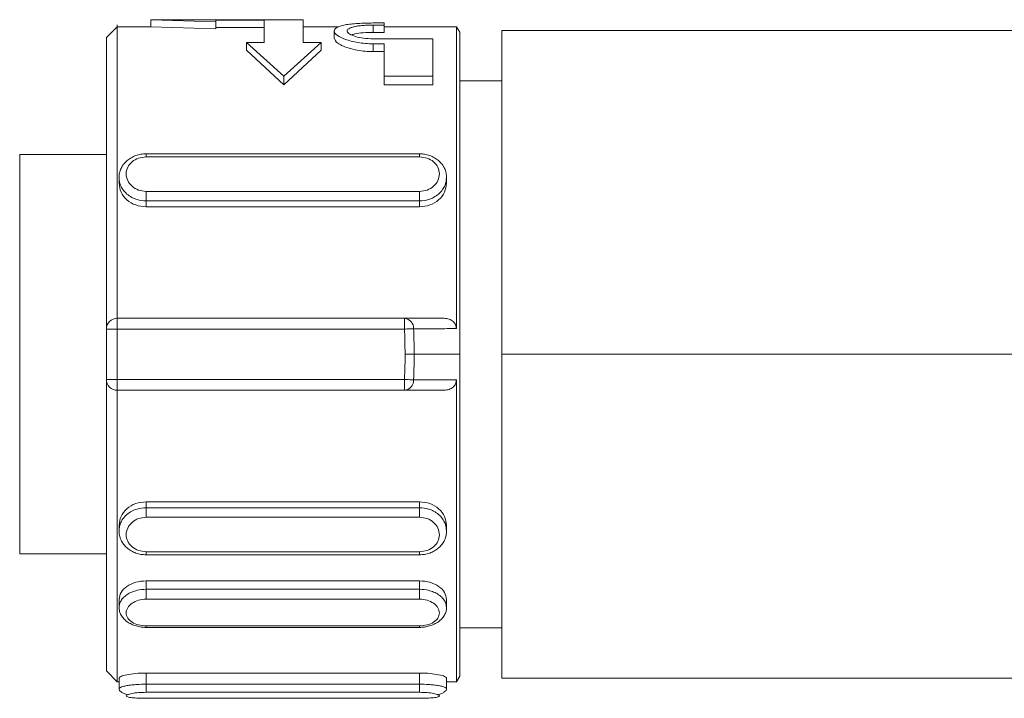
# Model space of a CAD drawing. Header units: millimetres. Extents: x -450 to 1926, y -64 to 425.
# Tile 6 of 41: x -241 to -213, y 155 to 174. Entities that reach past the tile are written whole.
import ezdxf

# ---------------------------------------------------------------- set-up
doc = ezdxf.new("R2010")
doc.units = ezdxf.units.MM
doc.linetypes.add('SLD-Solid', pattern=[0])

msp = doc.modelspace()

# ---------------------------------------------------------------- linework, layer by layer
at = {"color": 7, "linetype": 'SLD-Solid', "lineweight": 18}
for p, q in [((-232.719, 173.885), (-236.951, 173.885)), ((-236.949, 173.885), (-235.149, 173.827)), ((-236.949, 173.685), (-236.949, 173.885)), ((-235.149, 173.869), (-233.799, 173.869)), ((-235.149, 173.869), (-235.149, 173.827)), ((-235.149, 173.626), (-235.149, 173.827)), ((-233.799, 173.869), (-233.799, 173.251)), ((-232.719, 173.885), (-232.719, 173.251)), ((-230.775, 173.793), (-230.469, 173.793)), ((-230.775, 173.735), (-230.469, 173.735)), ((-230.775, 173.531), (-230.775, 173.735)), ((-230.469, 173.793), (-230.469, 173.735)), ((-230.469, 173.531), (-230.469, 173.735)), ((-237.886, 173.685), (-238.186, 173.385)), ((-236.948, 173.685), (-237.886, 173.685)), ((-236.949, 173.685), (-235.149, 173.626)), ((-235.149, 173.669), (-233.799, 173.669)), ((-231.742, 173.685), (-232.719, 173.685)), ((-231.855, 173.573), (-231.855, 173.366)), ((-230.775, 173.531), (-230.469, 173.531)), ((-228.463, 173.685), (-230.469, 173.685)), ((-228.366, 173.535), (-228.463, 173.685)), ((-228.463, 173.685), (-228.463, 165.298)), ((-228.366, 164.585), (-228.366, 173.535)), ((-212.595, 173.585), (-227.196, 173.585)), ((-227.196, 173.585), (-227.196, 164.585)), ((-238.186, 165.285), (-238.186, 173.385)), ((-234.294, 173.036), (-234.294, 173.251)), ((-234.294, 173.251), (-233.259, 172.312)), ((-234.294, 173.251), (-233.799, 173.251)), ((-232.224, 173.251), (-233.259, 172.312)), ((-232.719, 173.251), (-232.224, 173.251)), ((-232.224, 173.036), (-232.224, 173.251)), ((-230.775, 173.351), (-229.119, 173.351)), ((-230.775, 173.215), (-230.469, 173.215)), ((-230.775, 172.999), (-230.775, 173.215)), ((-230.469, 173.215), (-230.469, 172.312)), ((-229.119, 173.351), (-229.119, 172.312)), ((-234.294, 173.036), (-233.259, 172.07)), ((-232.224, 173.036), (-233.259, 172.07)), ((-230.775, 172.999), (-230.469, 172.999)), ((-233.259, 172.07), (-233.259, 172.312)), ((-230.469, 172.07), (-230.469, 172.312)), ((-230.469, 172.312), (-229.119, 172.312)), ((-230.469, 172.07), (-229.119, 172.07)), ((-229.119, 172.07), (-229.119, 172.312)), ((-227.196, 172.185), (-228.366, 172.185)), ((-229.486, 170.157), (-237.086, 170.157)), ((-238.186, 170.135), (-240.596, 170.135)), ((-240.596, 159.035), (-240.596, 170.135)), ((-237.086, 170.153), (-237.086, 170.153)), ((-229.486, 170.071), (-237.086, 170.071)), ((-229.486, 170.153), (-229.486, 170.153)), ((-237.836, 169.496), (-237.836, 169.34)), ((-228.736, 169.34), (-228.736, 169.496)), ((-237.086, 169.113), (-229.486, 169.113)), ((-237.086, 168.848), (-229.486, 168.848)), ((-237.086, 168.684), (-237.086, 168.848)), ((-229.486, 168.684), (-229.486, 168.848)), ((-237.086, 168.684), (-229.486, 168.684)), ((-237.886, 165.285), (-237.886, 165.585)), ((-237.886, 165.585), (-229.904, 165.585)), ((-229.904, 165.285), (-229.904, 165.585)), ((-238.186, 165.285), (-237.886, 165.285)), ((-238.186, 163.885), (-238.186, 165.285)), ((-237.886, 163.885), (-237.886, 165.285)), ((-237.886, 165.285), (-229.904, 165.285)), ((-229.889, 164.585), (-229.637, 164.585)), ((-228.366, 164.585), (-229.637, 164.585)), ((-228.366, 155.635), (-228.366, 164.585)), ((-227.196, 164.585), (-211.822, 164.585)), ((-227.196, 164.585), (-227.196, 155.585)), ((-237.886, 163.885), (-238.186, 163.885)), ((-238.186, 155.785), (-238.186, 163.885)), ((-237.886, 163.885), (-229.904, 163.885)), ((-237.886, 163.585), (-237.886, 163.885)), ((-229.904, 163.585), (-229.904, 163.885)), ((-228.463, 163.872), (-228.463, 155.485)), ((-237.886, 163.585), (-229.904, 163.585)), ((-237.886, 163.585), (-237.886, 155.485)), ((-237.086, 160.486), (-229.486, 160.486)), ((-237.086, 160.321), (-237.086, 160.486)), ((-229.486, 160.321), (-237.086, 160.321)), ((-229.486, 160.321), (-229.486, 160.486)), ((-229.486, 160.056), (-237.086, 160.056)), ((-237.836, 159.83), (-237.836, 159.673)), ((-228.736, 159.673), (-228.736, 159.83)), ((-240.596, 159.035), (-238.186, 159.035)), ((-237.086, 159.098), (-229.486, 159.098)), ((-237.086, 159.017), (-237.086, 159.016)), ((-237.086, 159.013), (-229.486, 159.013)), ((-229.486, 159.017), (-229.486, 159.016)), ((-237.086, 158.289), (-229.486, 158.289)), ((-237.086, 158.054), (-237.086, 158.289)), ((-229.486, 158.054), (-229.486, 158.289)), ((-229.486, 158.054), (-237.086, 158.054)), ((-237.836, 157.769), (-237.836, 157.545)), ((-229.486, 157.779), (-237.086, 157.779)), ((-228.736, 157.545), (-228.736, 157.769)), ((-237.086, 157.035), (-229.486, 157.035)), ((-237.086, 156.995), (-237.086, 156.994)), ((-237.086, 156.992), (-229.486, 156.992)), ((-228.366, 156.985), (-227.196, 156.985)), ((-238.186, 155.785), (-237.886, 155.485)), ((-237.086, 155.726), (-229.486, 155.726)), ((-237.086, 155.415), (-237.086, 155.726)), ((-229.486, 155.415), (-229.486, 155.726)), ((-237.886, 155.485), (-237.836, 155.485)), ((-237.836, 155.585), (-237.836, 155.288)), ((-229.486, 155.415), (-237.086, 155.415)), ((-228.736, 155.288), (-228.736, 155.585)), ((-228.736, 155.485), (-228.463, 155.485)), ((-228.463, 155.485), (-228.366, 155.635)), ((-227.196, 155.585), (-212.595, 155.585)), ((-229.486, 155.19), (-237.086, 155.19)), ((-237.086, 155.023), (-237.086, 155.025)), ((-237.086, 155.023), (-229.486, 155.023)), ((-237.086, 155.023), (-229.486, 155.023)), ((-229.486, 155.023), (-229.486, 155.025))]:
    msp.add_line(p, q, dxfattribs=at)
at = {"color": 7, "linetype": 'SLD-Solid', "lineweight": 18, "flags": 128}
for points in [[(-229.904, 165.285), (-229.866, 165.286), (-229.83, 165.288), (-229.794, 165.289), (-229.76, 165.291), (-229.729, 165.292), (-229.7, 165.293), (-229.674, 165.294), (-229.652, 165.295)], [(-229.904, 163.885), (-229.866, 163.883), (-229.83, 163.882), (-229.794, 163.88), (-229.76, 163.879), (-229.729, 163.877), (-229.7, 163.876), (-229.674, 163.875), (-229.652, 163.874)]]:
    msp.add_lwpolyline(points, dxfattribs=at)
at = {"color": 7, "linetype": 'SLD-Solid', "lineweight": 18}
for centre, radius, start, end in [((-237.886, 165.285), 0.3, 90, 180), ((-229.929, 165.309), 0.277, 357.2241, 84.7868), ((-237.886, 163.885), 0.3, 180, 270), ((-229.929, 163.861), 0.277, 275.2132, 2.7759)]:
    msp.add_arc(centre, radius, start, end, dxfattribs=at)
for points, knots in [([(-237.886, 173.685), (-237.886, 173.685), (-237.886, 173.885), (-237.886, 173.183), (-237.886, 171.539), (-237.886, 168.842), (-237.886, 166.671), (-237.886, 165.585)], [0, 0, 0, 0, 0.000001, 0.250001, 0.500001, 0.75, 1, 1, 1, 1]), ([(-230.775, 173.793), (-230.848, 173.792), (-230.993, 173.791), (-231.202, 173.781), (-231.395, 173.765), (-231.561, 173.741), (-231.696, 173.708), (-231.825, 173.654), (-231.882, 173.567), (-231.787, 173.448), (-231.558, 173.331), (-231.268, 173.256), (-230.994, 173.22), (-230.848, 173.217), (-230.775, 173.215)], [0, 0, 0, 0, 0.0633012, 0.126596, 0.1899737, 0.253483, 0.3175476, 0.3817535, 0.5101148, 0.6321715, 0.7495941, 0.8730421, 0.9368131, 1, 1, 1, 1]), ([(-230.775, 173.351), (-230.866, 173.355), (-231.048, 173.362), (-231.279, 173.415), (-231.44, 173.485), (-231.499, 173.549), (-231.494, 173.599), (-231.459, 173.635), (-231.395, 173.666), (-231.304, 173.691), (-231.191, 173.711), (-231.062, 173.724), (-230.922, 173.733), (-230.824, 173.734), (-230.775, 173.735)], [0, 0, 0, 0, 0.117956, 0.237518, 0.355416, 0.477991, 0.544342, 0.610619, 0.677204, 0.743751, 0.808134, 0.872387, 0.936249, 1, 1, 1, 1]), ([(-231.369, 173.461), (-231.342, 173.471), (-231.268, 173.499), (-231.055, 173.525), (-230.868, 173.529), (-230.775, 173.531)], [0, 0, 0, 0, 0.217275, 0.60808, 1, 1, 1, 1]), ([(-231.845, 173.366), (-231.839, 173.335), (-231.83, 173.279), (-231.719, 173.204), (-231.587, 173.138), (-231.431, 173.084), (-231.223, 173.036), (-231.004, 173.005), (-230.85, 173.001), (-230.775, 172.999)], [0, 0, 0, 0, 0.195304, 0.356358, 0.449107, 0.602466, 0.734571, 0.870465, 1, 1, 1, 1]), ([(-237.086, 170.156), (-237.133, 170.154), (-237.228, 170.15), (-237.369, 170.113), (-237.5, 170.053), (-237.617, 169.97), (-237.713, 169.867), (-237.784, 169.75), (-237.829, 169.621), (-237.833, 169.531), (-237.835, 169.486)], [0, 0, 0, 0, 0.121255, 0.244092, 0.368308, 0.493619, 0.619716, 0.746317, 0.873154, 1, 1, 1, 1]), ([(-228.736, 169.486), (-228.738, 169.531), (-228.742, 169.621), (-228.787, 169.75), (-228.858, 169.867), (-228.954, 169.97), (-229.071, 170.053), (-229.202, 170.113), (-229.343, 170.15), (-229.438, 170.154), (-229.486, 170.156)], [0, 0, 0, 0, 0.126846, 0.253683, 0.380284, 0.506381, 0.631692, 0.755908, 0.878745, 1, 1, 1, 1]), ([(-237.086, 170.071), (-237.157, 170.064), (-237.302, 170.05), (-237.485, 169.943), (-237.607, 169.788), (-237.65, 169.601), (-237.607, 169.412), (-237.485, 169.25), (-237.302, 169.136), (-237.157, 169.121), (-237.086, 169.113)], [0, 0, 0, 0, 0.123327, 0.248039, 0.373729, 0.500052, 0.626334, 0.751958, 0.876621, 1, 1, 1, 1]), ([(-237.086, 170.071), (-237.086, 170.09), (-237.086, 170.127), (-237.086, 170.154), (-237.086, 170.153), (-237.086, 170.153)], [0, 0, 0, 0, 0.425645, 0.851289, 1, 1, 1, 1]), ([(-229.486, 170.071), (-229.486, 170.09), (-229.486, 170.127), (-229.486, 170.154), (-229.486, 170.153), (-229.486, 170.153)], [0, 0, 0, 0, 0.42565, 0.8513, 1, 1, 1, 1]), ([(-229.486, 169.113), (-229.414, 169.121), (-229.269, 169.136), (-229.086, 169.25), (-228.964, 169.412), (-228.921, 169.601), (-228.964, 169.788), (-229.086, 169.943), (-229.269, 170.05), (-229.414, 170.064), (-229.486, 170.071)], [0, 0, 0, 0, 0.123379, 0.248042, 0.373666, 0.499948, 0.626271, 0.751961, 0.876673, 1, 1, 1, 1]), ([(-237.836, 169.34), (-237.824, 169.255), (-237.802, 169.087), (-237.628, 168.869), (-237.38, 168.714), (-237.184, 168.694), (-237.086, 168.684)], [0, 0, 0, 0, 0.249686, 0.5, 0.750456, 1, 1, 1, 1]), ([(-237.835, 169.494), (-237.827, 169.422), (-237.814, 169.305), (-237.727, 169.153), (-237.621, 169.035), (-237.486, 168.944), (-237.308, 168.867), (-237.17, 168.856), (-237.086, 168.848)], [0, 0, 0, 0, 0.213659, 0.347689, 0.498768, 0.649987, 0.784074, 1, 1, 1, 1]), ([(-229.486, 168.848), (-229.401, 168.856), (-229.263, 168.867), (-229.085, 168.944), (-228.95, 169.035), (-228.844, 169.153), (-228.757, 169.305), (-228.744, 169.422), (-228.736, 169.494)], [0, 0, 0, 0, 0.215926, 0.350013, 0.501231, 0.652319, 0.786352, 1, 1, 1, 1]), ([(-229.486, 168.684), (-229.387, 168.694), (-229.191, 168.714), (-228.943, 168.869), (-228.769, 169.087), (-228.747, 169.255), (-228.736, 169.34)], [0, 0, 0, 0, 0.249544, 0.499999, 0.750313, 1, 1, 1, 1]), ([(-229.904, 165.585), (-229.693, 165.585), (-229.326, 165.585), (-228.959, 165.585), (-228.802, 165.585)], [0, 0, 0, 0, 0.573206, 1, 1, 1, 1]), ([(-228.802, 165.585), (-228.755, 165.58), (-228.666, 165.572), (-228.569, 165.515), (-228.514, 165.455), (-228.485, 165.405), (-228.466, 165.352), (-228.464, 165.316), (-228.463, 165.298)], [0, 0, 0, 0, 0.284304, 0.540981, 0.660138, 0.778134, 0.889103, 1, 1, 1, 1]), ([(-229.889, 164.585), (-229.89, 164.715), (-229.891, 164.949), (-229.9, 165.182), (-229.904, 165.285)], [0, 0, 0, 0, 0.55979, 1, 1, 1, 1]), ([(-229.652, 165.295), (-229.424, 165.296), (-229.028, 165.296), (-228.632, 165.297), (-228.463, 165.298)], [0, 0, 0, 0, 0.574701, 1, 1, 1, 1]), ([(-229.637, 164.585), (-229.638, 164.717), (-229.639, 164.954), (-229.648, 165.191), (-229.652, 165.295)], [0, 0, 0, 0, 0.559812, 1, 1, 1, 1]), ([(-229.904, 163.885), (-229.899, 164.015), (-229.89, 164.248), (-229.889, 164.482), (-229.889, 164.585)], [0, 0, 0, 0, 0.5591326, 1, 1, 1, 1]), ([(-229.652, 163.874), (-229.647, 164.007), (-229.639, 164.243), (-229.638, 164.48), (-229.637, 164.585)], [0, 0, 0, 0, 0.559126, 1, 1, 1, 1]), ([(-228.463, 163.872), (-228.676, 163.872), (-229.072, 163.873), (-229.468, 163.874), (-229.652, 163.874)], [0, 0, 0, 0, 0.536896, 1, 1, 1, 1]), ([(-228.463, 163.872), (-228.464, 163.854), (-228.466, 163.817), (-228.485, 163.764), (-228.514, 163.715), (-228.569, 163.655), (-228.666, 163.598), (-228.755, 163.589), (-228.802, 163.585)], [0, 0, 0, 0, 0.110875, 0.221865, 0.339814, 0.459018, 0.715696, 1, 1, 1, 1]), ([(-228.802, 163.585), (-229, 163.585), (-229.367, 163.585), (-229.734, 163.585), (-229.904, 163.585)], [0, 0, 0, 0, 0.537091, 1, 1, 1, 1]), ([(-237.086, 160.486), (-237.184, 160.476), (-237.38, 160.455), (-237.628, 160.301), (-237.802, 160.083), (-237.824, 159.914), (-237.836, 159.83)], [0, 0, 0, 0, 0.249544, 0.5, 0.750314, 1, 1, 1, 1]), ([(-237.086, 160.321), (-237.17, 160.314), (-237.308, 160.302), (-237.486, 160.226), (-237.621, 160.134), (-237.727, 160.017), (-237.814, 159.864), (-237.827, 159.747), (-237.835, 159.676)], [0, 0, 0, 0, 0.216065, 0.350124, 0.501248, 0.652323, 0.786354, 1, 1, 1, 1]), ([(-228.736, 159.83), (-228.747, 159.914), (-228.769, 160.083), (-228.943, 160.301), (-229.191, 160.455), (-229.387, 160.476), (-229.486, 160.486)], [0, 0, 0, 0, 0.249687, 0.500001, 0.750456, 1, 1, 1, 1]), ([(-228.736, 159.676), (-228.744, 159.747), (-228.757, 159.864), (-228.844, 160.017), (-228.95, 160.134), (-229.085, 160.226), (-229.263, 160.302), (-229.401, 160.314), (-229.486, 160.321)], [0, 0, 0, 0, 0.213656, 0.347684, 0.49875, 0.649875, 0.783934, 1, 1, 1, 1]), ([(-237.086, 160.056), (-237.157, 160.049), (-237.302, 160.034), (-237.485, 159.919), (-237.607, 159.758), (-237.65, 159.568), (-237.607, 159.382), (-237.485, 159.227), (-237.302, 159.119), (-237.157, 159.105), (-237.086, 159.098)], [0, 0, 0, 0, 0.123327, 0.248039, 0.373729, 0.500052, 0.626334, 0.751958, 0.876621, 1, 1, 1, 1]), ([(-229.486, 159.098), (-229.414, 159.105), (-229.269, 159.119), (-229.086, 159.227), (-228.964, 159.382), (-228.921, 159.568), (-228.964, 159.758), (-229.086, 159.919), (-229.269, 160.034), (-229.414, 160.049), (-229.486, 160.056)], [0, 0, 0, 0, 0.123379, 0.248042, 0.373666, 0.499948, 0.626271, 0.751961, 0.876673, 1, 1, 1, 1]), ([(-237.835, 159.683), (-237.833, 159.638), (-237.829, 159.549), (-237.784, 159.42), (-237.713, 159.302), (-237.617, 159.2), (-237.5, 159.117), (-237.369, 159.057), (-237.228, 159.019), (-237.133, 159.015), (-237.086, 159.013)], [0, 0, 0, 0, 0.126847, 0.253686, 0.380287, 0.506384, 0.631694, 0.755917, 0.878746, 1, 1, 1, 1]), ([(-229.486, 159.013), (-229.438, 159.015), (-229.343, 159.019), (-229.202, 159.057), (-229.071, 159.117), (-228.954, 159.2), (-228.858, 159.302), (-228.787, 159.42), (-228.742, 159.549), (-228.738, 159.638), (-228.736, 159.683)], [0, 0, 0, 0, 0.121253, 0.244083, 0.368306, 0.493616, 0.619713, 0.746314, 0.873152, 1, 1, 1, 1]), ([(-237.086, 159.098), (-237.086, 159.08), (-237.086, 159.042), (-237.086, 159.016), (-237.086, 159.016), (-237.086, 159.017)], [0, 0, 0, 0, 0.425649, 0.851299, 1, 1, 1, 1]), ([(-229.486, 159.098), (-229.486, 159.08), (-229.486, 159.042), (-229.486, 159.016), (-229.486, 159.016), (-229.486, 159.017)], [0, 0, 0, 0, 0.425655, 0.85131, 1, 1, 1, 1]), ([(-237.086, 158.289), (-237.184, 158.281), (-237.38, 158.265), (-237.628, 158.141), (-237.802, 157.967), (-237.824, 157.835), (-237.836, 157.769)], [0, 0, 0, 0, 0.249544, 0.5, 0.750314, 1, 1, 1, 1]), ([(-228.736, 157.769), (-228.747, 157.835), (-228.769, 157.967), (-228.943, 158.141), (-229.191, 158.265), (-229.387, 158.281), (-229.486, 158.289)], [0, 0, 0, 0, 0.249687, 0.500001, 0.750456, 1, 1, 1, 1]), ([(-237.086, 158.054), (-237.17, 158.048), (-237.308, 158.039), (-237.486, 157.978), (-237.621, 157.905), (-237.727, 157.813), (-237.814, 157.693), (-237.827, 157.601), (-237.835, 157.545)], [0, 0, 0, 0, 0.215508, 0.349336, 0.500262, 0.651051, 0.784824, 1, 1, 1, 1]), ([(-228.736, 157.545), (-228.744, 157.601), (-228.757, 157.693), (-228.844, 157.813), (-228.95, 157.905), (-229.085, 157.978), (-229.263, 158.039), (-229.401, 158.048), (-229.486, 158.054)], [0, 0, 0, 0, 0.215171, 0.348941, 0.499716, 0.65055, 0.784351, 1, 1, 1, 1]), ([(-237.086, 157.779), (-237.157, 157.773), (-237.302, 157.761), (-237.485, 157.67), (-237.607, 157.542), (-237.65, 157.394), (-237.607, 157.25), (-237.485, 157.132), (-237.302, 157.051), (-237.157, 157.04), (-237.086, 157.035)], [0, 0, 0, 0, 0.123378, 0.248041, 0.373662, 0.49995, 0.626272, 0.751963, 0.876674, 1, 1, 1, 1]), ([(-229.486, 157.035), (-229.414, 157.04), (-229.269, 157.051), (-229.086, 157.132), (-228.964, 157.25), (-228.921, 157.394), (-228.964, 157.542), (-229.086, 157.67), (-229.269, 157.761), (-229.414, 157.773), (-229.486, 157.779)], [0, 0, 0, 0, 0.1233788, 0.2480421, 0.3736661, 0.4999483, 0.6262715, 0.7519612, 0.8766734, 1, 1, 1, 1]), ([(-237.836, 157.55), (-237.833, 157.512), (-237.828, 157.438), (-237.781, 157.331), (-237.709, 157.233), (-237.611, 157.149), (-237.494, 157.081), (-237.362, 157.031), (-237.224, 156.999), (-237.131, 156.995), (-237.086, 156.992)], [0, 0, 0, 0, 0.128075, 0.256093, 0.38368, 0.51041, 0.635837, 0.759499, 0.880986, 1, 1, 1, 1]), ([(-229.486, 156.992), (-229.44, 156.995), (-229.347, 156.999), (-229.209, 157.031), (-229.078, 157.081), (-228.96, 157.149), (-228.862, 157.233), (-228.79, 157.331), (-228.743, 157.438), (-228.738, 157.512), (-228.736, 157.55)], [0, 0, 0, 0, 0.119013, 0.240492, 0.364161, 0.489588, 0.616317, 0.743904, 0.871923, 1, 1, 1, 1]), ([(-237.086, 157.035), (-237.086, 157.021), (-237.086, 156.996), (-237.086, 156.995), (-237.086, 156.995)], [0, 0, 0, 0, 0.567495, 1, 1, 1, 1]), ([(-229.486, 157.035), (-229.486, 157.021), (-229.486, 156.995), (-229.486, 156.994), (-229.486, 156.994)], [0, 0, 0, 0, 0.528374, 1, 1, 1, 1]), ([(-237.086, 155.726), (-237.184, 155.724), (-237.38, 155.718), (-237.628, 155.68), (-237.802, 155.631), (-237.824, 155.6), (-237.836, 155.585)], [0, 0, 0, 0, 0.249544, 0.5, 0.750314, 1, 1, 1, 1]), ([(-228.736, 155.585), (-228.747, 155.6), (-228.769, 155.631), (-228.943, 155.68), (-229.191, 155.718), (-229.387, 155.724), (-229.486, 155.726)], [0, 0, 0, 0, 0.249687, 0.500001, 0.750456, 1, 1, 1, 1]), ([(-237.086, 155.415), (-237.17, 155.413), (-237.308, 155.41), (-237.486, 155.394), (-237.621, 155.375), (-237.727, 155.352), (-237.814, 155.322), (-237.827, 155.301), (-237.835, 155.288)], [0, 0, 0, 0, 0.215635, 0.349427, 0.500251, 0.651026, 0.784791, 1, 1, 1, 1]), ([(-228.736, 155.288), (-228.744, 155.301), (-228.757, 155.322), (-228.844, 155.352), (-228.95, 155.375), (-229.085, 155.394), (-229.263, 155.41), (-229.401, 155.413), (-229.486, 155.415)], [0, 0, 0, 0, 0.21522, 0.348981, 0.499748, 0.650572, 0.784364, 1, 1, 1, 1]), ([(-237.836, 155.29), (-237.833, 155.274), (-237.827, 155.243), (-237.777, 155.198), (-237.703, 155.157), (-237.632, 155.133), (-237.597, 155.122)], [0, 0, 0, 0, 0.252699, 0.505071, 0.755731, 1, 1, 1, 1]), ([(-237.086, 155.19), (-237.157, 155.188), (-237.302, 155.184), (-237.485, 155.158), (-237.607, 155.125), (-237.65, 155.089), (-237.607, 155.059), (-237.485, 155.038), (-237.302, 155.026), (-237.157, 155.024), (-237.086, 155.023)], [0, 0, 0, 0, 0.123327, 0.248039, 0.373729, 0.500052, 0.626334, 0.751958, 0.876621, 1, 1, 1, 1]), ([(-229.486, 155.023), (-229.414, 155.024), (-229.269, 155.026), (-229.086, 155.038), (-228.964, 155.059), (-228.921, 155.089), (-228.964, 155.125), (-229.086, 155.158), (-229.269, 155.184), (-229.414, 155.188), (-229.486, 155.19)], [0, 0, 0, 0, 0.123379, 0.248042, 0.373666, 0.499948, 0.626271, 0.751961, 0.876673, 1, 1, 1, 1]), ([(-228.974, 155.122), (-228.939, 155.133), (-228.869, 155.157), (-228.794, 155.198), (-228.744, 155.243), (-228.739, 155.274), (-228.736, 155.29)], [0, 0, 0, 0, 0.244266, 0.494927, 0.7473, 1, 1, 1, 1])]:
    msp.add_open_spline(points, degree=3, knots=knots, dxfattribs=at)
for points in [[(-237.086, 169.113), (-237.086, 169.09), (-237.086, 169.043), (-237.086, 168.965), (-237.086, 168.895), (-237.086, 168.864), (-237.086, 168.848)], [(-229.486, 169.113), (-229.486, 169.09), (-229.486, 169.043), (-229.486, 168.965), (-229.486, 168.895), (-229.486, 168.864), (-229.486, 168.848)], [(-237.086, 160.056), (-237.086, 160.08), (-237.086, 160.127), (-237.086, 160.204), (-237.086, 160.275), (-237.086, 160.306), (-237.086, 160.321)], [(-229.486, 160.056), (-229.486, 160.08), (-229.486, 160.127), (-229.486, 160.204), (-229.486, 160.275), (-229.486, 160.306), (-229.486, 160.321)], [(-237.086, 157.779), (-237.086, 157.799), (-237.086, 157.839), (-237.086, 157.915), (-237.086, 157.991), (-237.086, 158.033), (-237.086, 158.054)], [(-229.486, 157.779), (-229.486, 157.799), (-229.486, 157.839), (-229.486, 157.915), (-229.486, 157.991), (-229.486, 158.033), (-229.486, 158.054)], [(-237.086, 155.19), (-237.086, 155.197), (-237.086, 155.213), (-237.086, 155.269), (-237.086, 155.339), (-237.086, 155.389), (-237.086, 155.415)], [(-229.486, 155.19), (-229.486, 155.197), (-229.486, 155.213), (-229.486, 155.269), (-229.486, 155.339), (-229.486, 155.389), (-229.486, 155.415)]]:
    msp.add_open_spline(points, degree=3, dxfattribs=at)

doc.saveas('drawing.dxf')
